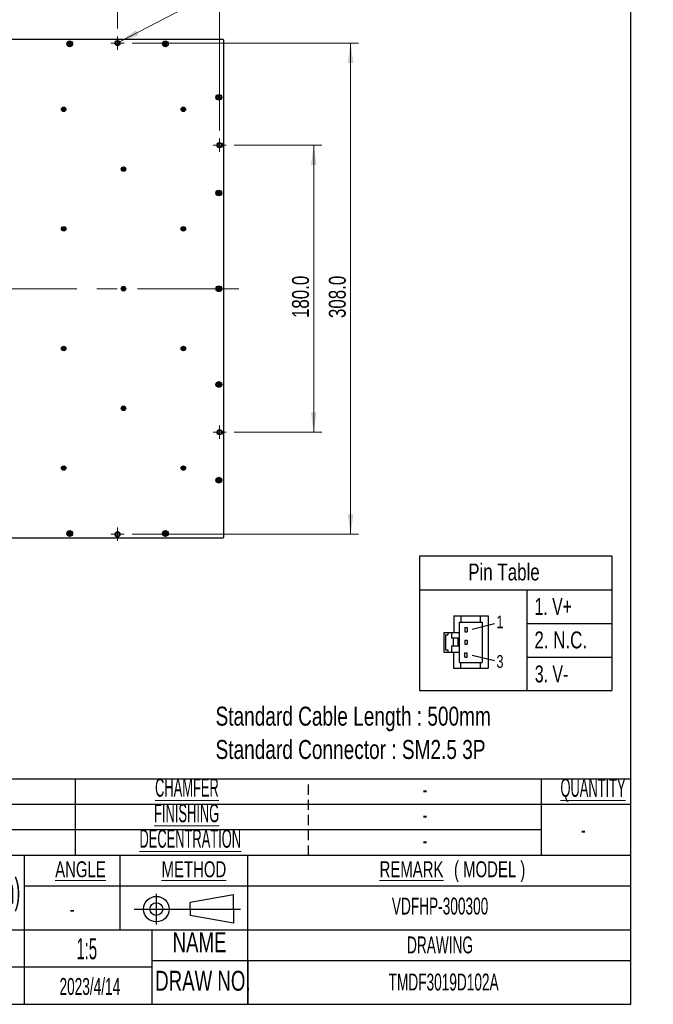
# Model space of a CAD drawing. Header units: millimetres. Extents: x 6 to 294, y 6 to 202.
# Tile 6 of 8: x 215 to 294, y 6 to 130. Entities that reach past the tile are written whole.
import ezdxf

# ---------------------------------------------------------------- set-up
doc = ezdxf.new("R2010")
doc.units = ezdxf.units.MM
doc.linetypes.add('CENTERX2', pattern=[20.32, 12.7, -2.54, 2.54, -2.54])
doc.linetypes.add('HIDDEN', pattern=[1.905, 1.27, -0.635])
doc.styles.add('SLDTEXTSTYLE0', font='TXT', dxfattribs={"width": 0.75})
doc.styles.add('SLDTEXTSTYLE1', font='TXT', dxfattribs={"width": 0.525})
doc.styles.add('SLDTEXTSTYLE2', font='TXT', dxfattribs={"width": 0.7})
doc.styles.add('SLDTEXTSTYLE5', font='TXT', dxfattribs={"width": 0.605})
doc.dimstyles.new('SLDDIMSTYLE0', dxfattribs={"dimtxt": 2.116667, "dimasz": 2.5, "dimexe": 0, "dimexo": 0.0625, "dimgap": 0.529167, "dimtad": 1, "dimdec": 1, "dimlfac": 5, "dimrnd": 1e-09, "dimzin": 4, "dimdsep": 46, "dimtxsty": 'SLDTEXTSTYLE0', "dimsah": 1, "dimcen": 0.09, "dimadec": 0, "dimazin": 1, "dimtfac": 1, "dimtdec": 1, "dimtofl": 0, "dimtmove": 0, "dimatfit": 3, "dimfxl": 1, "dimfrac": 2, "dimtolj": 1, "dimtzin": 12, "dimarcsym": 0})
doc.dimstyles.new('SLDDIMSTYLE4', dxfattribs={"dimtxt": 2.116667, "dimasz": 2.5, "dimexe": 0, "dimexo": 0.0625, "dimgap": 0.529167, "dimtad": 0, "dimtih": 1, "dimtoh": 1, "dimdec": 1, "dimlfac": 5, "dimrnd": 1e-09, "dimzin": 12, "dimdsep": 46, "dimtxsty": 'SLDTEXTSTYLE0', "dimblk1": 'NONE', "dimsah": 1, "dimcen": 0, "dimadec": 0, "dimazin": 3, "dimtfac": 1, "dimtdec": 1, "dimtmove": 0, "dimatfit": 3, "dimldrblk": 'NONE', "dimfxl": 1, "dimfrac": 2, "dimtolj": 1, "dimtzin": 12, "dimarcsym": 0})

# ---------------------------------------------------------------- blocks, each defined once
blk = doc.blocks.new('SW_NOTE_0')
at = {"color": 0, "linetype": 'Continuous', "lineweight": 0, "char_height": 2.3813, "attachment_point": 1, "style": 'SLDTEXTSTYLE0'}
for s, insert in [('Standard Cable Length : 500mm', (0, 3.07)), ('Standard Connector : SM2.5 3P', (0, -1.11))]:
    blk.add_mtext(s, dxfattribs=dict(at, insert=insert))
blk = doc.blocks.new('SW_NOTE_2')
at = {"color": 0, "linetype": 'Continuous', "lineweight": 0, "char_height": 2, "attachment_point": 2, "style": 'SLDTEXTSTYLE2'}
for s, insert in [('\\LREMARK', (4.5, 2.58)), ('( MODEL )', (14.3, 2.58))]:
    blk.add_mtext(s, dxfattribs=dict(at, insert=insert))
blk = doc.blocks.new('_D_6')
at = {"color": 7, "linetype": 'Continuous', "lineweight": 18}
for p, q in [((190.8, 128.84), (190.8, 139.22)), ((226.8, 128.84), (226.8, 139.22)), ((190.8, 138.22), (226.8, 138.22))]:
    blk.add_line(p, q, dxfattribs=at)
for points in [[(190.8, 138.22), (193.3, 137.87), (193.3, 138.57)], [(226.8, 138.22), (224.3, 138.57), (224.3, 137.87)]]:
    blk.add_solid(points, dxfattribs=at)
at = {"color": 7, "linetype": 'Continuous', "lineweight": 18, "insert": (205.05, 140.95), "char_height": 2.117, "attachment_point": 1, "style": 'SLDTEXTSTYLE0'}
blk.add_mtext('180.0', dxfattribs=at)
blk = doc.blocks.new('_D_7')
at = {"color": 7, "linetype": 'Continuous', "lineweight": 18}
for p, q in [((241.43, 114.21), (252.4, 114.21)), ((251.4, 114.21), (251.4, 78.21)), ((241.43, 78.21), (252.4, 78.21))]:
    blk.add_line(p, q, dxfattribs=at)
for points in [[(251.4, 114.21), (251.05, 111.71), (251.75, 111.71)], [(251.4, 78.21), (251.75, 80.71), (251.05, 80.71)]]:
    blk.add_solid(points, dxfattribs=at)
at = {"color": 7, "linetype": 'Continuous', "lineweight": 18, "insert": (248.68, 92.52), "char_height": 2.117, "attachment_point": 1, "rotation": 90, "style": 'SLDTEXTSTYLE0'}
blk.add_mtext('180.0', dxfattribs=at)
blk = doc.blocks.new('_D_8')
at = {"color": 7, "linetype": 'Continuous', "lineweight": 18}
for p, q in [((178, 116.04), (178, 142.73)), ((239.6, 116.04), (239.6, 142.73)), ((178, 141.73), (239.6, 141.73))]:
    blk.add_line(p, q, dxfattribs=at)
for points in [[(178, 141.73), (180.5, 141.38), (180.5, 142.08)], [(239.6, 141.73), (237.1, 142.08), (237.1, 141.38)]]:
    blk.add_solid(points, dxfattribs=at)
at = {"color": 7, "linetype": 'Continuous', "lineweight": 18, "insert": (205.05, 144.45), "char_height": 2.117, "attachment_point": 1, "style": 'SLDTEXTSTYLE0'}
blk.add_mtext('308.0', dxfattribs=at)
blk = doc.blocks.new('_D_9')
at = {"color": 7, "linetype": 'Continuous', "lineweight": 18}
for p, q in [((228.63, 127.01), (257.02, 127.01)), ((256.02, 127.01), (256.02, 65.41)), ((228.63, 65.41), (257.02, 65.41))]:
    blk.add_line(p, q, dxfattribs=at)
for points in [[(256.02, 127.01), (255.67, 124.51), (256.37, 124.51)], [(256.02, 65.41), (256.37, 67.91), (255.67, 67.91)]]:
    blk.add_solid(points, dxfattribs=at)
at = {"color": 7, "linetype": 'Continuous', "lineweight": 18, "insert": (253.29, 92.52), "char_height": 2.117, "attachment_point": 1, "rotation": 90, "style": 'SLDTEXTSTYLE0'}
blk.add_mtext('308.0', dxfattribs=at)
blk = doc.blocks.new('SW_SYMBOL_HOLE_DEPTH')
at = {"color": 0, "linetype": 'Continuous', "lineweight": 18}
for p, q in [((0, 875), (800, 875)), ((100, 555), (400, 75)), ((400, 875), (400, 75)), ((700, 555), (400, 75))]:
    blk.add_line(p, q, dxfattribs=at)
blk = doc.blocks.new('_D_10')
at = {"color": 7, "linetype": 'Continuous', "lineweight": 18}
for p, q in [((227.06, 127.15), (244.35, 136.2)), ((244.35, 136.2), (266.44, 136.2)), ((226.53, 126.87), (227.06, 127.15))]:
    blk.add_line(p, q, dxfattribs=at)
blk.add_solid([(227.06, 127.15), (229.44, 128), (229.11, 128.62)], dxfattribs=at)
at = {"color": 7, "linetype": 'Continuous', "lineweight": 18, "xscale": 0.0027037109, "yscale": 0.0027037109, "zscale": 0.0027037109}
blk.add_blockref('SW_SYMBOL_HOLE_DEPTH', (259.51, 136.49), dxfattribs=at)
at = {"color": 7, "linetype": 'Continuous', "lineweight": 18, "char_height": 2.117, "attachment_point": 1, "style": 'SLDTEXTSTYLE0'}
for s, insert in [('8x', (245.6, 138.93)), ('M3x0.5', (249.3, 138.93)), ('4.0', (262.53, 138.93))]:
    blk.add_mtext(s, dxfattribs=dict(at, insert=insert))
blk = doc.blocks.new('_NONE')
blk = doc.blocks.new('SW_CENTERMARKSYMBOL_1')
at = {"color": 0, "linetype": 'Continuous', "lineweight": 0}
for p, q in [((-0.5, 0), (-0.83, 0)), ((0, 0), (-0.5, 0)), ((0, 0.5), (0, 0.83)), ((0, 0), (0, 0.5)), ((0, 0), (0, -0.5)), ((0, 0), (0.5, 0)), ((0.5, 0), (0.83, 0)), ((0, -0.5), (0, -0.83))]:
    blk.add_line(p, q, dxfattribs=at)
blk = doc.blocks.new('SW_CENTERMARKSYMBOL_2')
at = {"color": 0, "linetype": 'Continuous', "lineweight": 0}
for p, q in [((-0.5, 0), (-0.83, 0)), ((0, 0), (-0.5, 0)), ((0, 0.5), (0, 0.83)), ((0, 0), (0, 0.5)), ((0, 0), (0, -0.5)), ((0, 0), (0.5, 0)), ((0.5, 0), (0.83, 0)), ((0, -0.5), (0, -0.83))]:
    blk.add_line(p, q, dxfattribs=at)
blk = doc.blocks.new('SW_CENTERMARKSYMBOL_3')
at = {"color": 0, "linetype": 'Continuous', "lineweight": 0}
for p, q in [((-0.5, 0), (-0.83, 0)), ((0, 0), (-0.5, 0)), ((0, 0.5), (0, 0.83)), ((0, 0), (0, 0.5)), ((0, 0), (0, -0.5)), ((0, 0), (0.5, 0)), ((0.5, 0), (0.83, 0)), ((0, -0.5), (0, -0.83))]:
    blk.add_line(p, q, dxfattribs=at)
blk = doc.blocks.new('SW_CENTERMARKSYMBOL_4')
at = {"color": 0, "linetype": 'Continuous', "lineweight": 0}
for p, q in [((-0.5, 0), (-0.83, 0)), ((0, 0), (-0.5, 0)), ((0, 0.5), (0, 0.83)), ((0, 0), (0, 0.5)), ((0, 0), (0, -0.5)), ((0, 0), (0.5, 0)), ((0.5, 0), (0.83, 0)), ((0, -0.5), (0, -0.83))]:
    blk.add_line(p, q, dxfattribs=at)

msp = doc.modelspace()

# ---------------------------------------------------------------- linework, layer by layer
at = {"color": 7, "linetype": 'Continuous', "lineweight": 25}
for p, q in [((291.144, 6.453), (291.144, 199.039)), ((177.596, 127.506), (239.996, 127.506)), ((240.096, 127.406), (239.996, 127.506)), ((240.096, 127.406), (240.096, 65.006)), ((220.659, 127.064), (220.595, 126.963)), ((220.656, 126.976), (220.595, 126.963)), ((220.595, 126.963), (220.713, 126.888)), ((220.713, 126.888), (220.638, 126.769)), ((220.7, 126.783), (220.638, 126.769)), ((220.638, 126.769), (220.74, 126.705)), ((220.673, 127.003), (220.656, 126.976)), ((220.656, 126.976), (220.775, 126.902)), ((220.777, 126.989), (220.659, 127.064)), ((220.673, 127.003), (220.659, 127.064)), ((220.791, 126.928), (220.673, 127.003)), ((220.775, 126.902), (220.7, 126.783)), ((220.7, 126.783), (220.726, 126.767)), ((220.775, 126.902), (220.713, 126.888)), ((220.726, 126.767), (220.801, 126.885)), ((220.726, 126.767), (220.74, 126.705)), ((220.74, 126.705), (220.815, 126.824)), ((220.852, 127.107), (220.777, 126.989)), ((220.791, 126.928), (220.777, 126.989)), ((220.866, 127.046), (220.791, 126.928)), ((220.801, 126.885), (220.815, 126.824)), ((220.801, 126.885), (220.919, 126.81)), ((220.815, 126.824), (220.933, 126.749)), ((220.817, 126.911), (220.892, 127.029)), ((220.817, 126.911), (220.879, 126.925)), ((220.936, 126.836), (220.817, 126.911)), ((220.953, 127.043), (220.852, 127.107)), ((220.866, 127.046), (220.852, 127.107)), ((220.892, 127.029), (220.866, 127.046)), ((220.879, 126.925), (220.953, 127.043)), ((220.997, 126.85), (220.879, 126.925)), ((220.892, 127.029), (220.953, 127.043)), ((220.919, 126.81), (220.936, 126.836)), ((220.919, 126.81), (220.933, 126.749)), ((220.933, 126.749), (220.997, 126.85)), ((220.936, 126.836), (220.997, 126.85)), ((232.659, 127.064), (232.595, 126.963)), ((232.656, 126.976), (232.595, 126.963)), ((232.595, 126.963), (232.713, 126.888)), ((232.713, 126.888), (232.638, 126.769)), ((232.7, 126.783), (232.638, 126.769)), ((232.638, 126.769), (232.74, 126.705)), ((232.673, 127.003), (232.656, 126.976)), ((232.656, 126.976), (232.775, 126.902)), ((232.777, 126.989), (232.659, 127.064)), ((232.673, 127.003), (232.659, 127.064)), ((232.791, 126.928), (232.673, 127.003)), ((232.775, 126.902), (232.7, 126.783)), ((232.7, 126.783), (232.726, 126.767)), ((232.775, 126.902), (232.713, 126.888)), ((232.726, 126.767), (232.801, 126.885)), ((232.726, 126.767), (232.74, 126.705)), ((232.74, 126.705), (232.815, 126.824)), ((232.852, 127.107), (232.777, 126.989)), ((232.791, 126.928), (232.777, 126.989)), ((232.866, 127.046), (232.791, 126.928)), ((232.801, 126.885), (232.815, 126.824)), ((232.801, 126.885), (232.919, 126.81)), ((232.815, 126.824), (232.933, 126.749)), ((232.817, 126.911), (232.892, 127.029)), ((232.817, 126.911), (232.879, 126.925)), ((232.936, 126.836), (232.817, 126.911)), ((232.953, 127.043), (232.852, 127.107)), ((232.866, 127.046), (232.852, 127.107)), ((232.892, 127.029), (232.866, 127.046)), ((232.879, 126.925), (232.953, 127.043)), ((232.997, 126.85), (232.879, 126.925)), ((232.892, 127.029), (232.953, 127.043)), ((232.919, 126.81), (232.936, 126.836)), ((232.919, 126.81), (232.933, 126.749)), ((232.933, 126.749), (232.997, 126.85)), ((232.936, 126.836), (232.997, 126.85)), ((239.359, 120.364), (239.295, 120.263)), ((239.356, 120.276), (239.295, 120.263)), ((239.295, 120.263), (239.413, 120.188)), ((239.413, 120.188), (239.338, 120.069)), ((239.4, 120.083), (239.338, 120.069)), ((239.338, 120.069), (239.44, 120.005)), ((239.373, 120.303), (239.356, 120.276)), ((239.356, 120.276), (239.475, 120.202)), ((239.477, 120.289), (239.359, 120.364)), ((239.373, 120.303), (239.359, 120.364)), ((239.491, 120.228), (239.373, 120.303)), ((239.475, 120.202), (239.4, 120.083)), ((239.4, 120.083), (239.426, 120.067)), ((239.475, 120.202), (239.413, 120.188)), ((239.426, 120.067), (239.501, 120.185)), ((239.426, 120.067), (239.44, 120.005)), ((239.44, 120.005), (239.515, 120.124)), ((239.552, 120.407), (239.477, 120.289)), ((239.491, 120.228), (239.477, 120.289)), ((239.566, 120.346), (239.491, 120.228)), ((239.501, 120.185), (239.515, 120.124)), ((239.501, 120.185), (239.619, 120.11)), ((239.515, 120.124), (239.633, 120.049)), ((239.517, 120.211), (239.592, 120.329)), ((239.517, 120.211), (239.579, 120.225)), ((239.636, 120.136), (239.517, 120.211)), ((239.653, 120.343), (239.552, 120.407)), ((239.566, 120.346), (239.552, 120.407)), ((239.592, 120.329), (239.566, 120.346)), ((239.579, 120.225), (239.653, 120.343)), ((239.697, 120.15), (239.579, 120.225)), ((239.592, 120.329), (239.653, 120.343)), ((239.619, 120.11), (239.636, 120.136)), ((239.619, 120.11), (239.633, 120.049)), ((239.633, 120.049), (239.697, 120.15)), ((239.636, 120.136), (239.697, 120.15)), ((219.984, 118.719), (219.887, 118.657)), ((219.887, 118.657), (219.937, 118.581)), ((219.949, 118.644), (219.887, 118.657)), ((219.996, 118.865), (219.921, 118.816)), ((219.921, 118.816), (219.984, 118.719)), ((219.982, 118.803), (219.921, 118.816)), ((219.937, 118.581), (220.033, 118.644)), ((219.949, 118.643), (219.937, 118.581)), ((220.045, 118.707), (219.949, 118.644)), ((219.949, 118.643), (220.046, 118.706)), ((219.949, 118.644), (219.949, 118.643)), ((219.982, 118.803), (220.045, 118.707)), ((219.983, 118.803), (219.982, 118.803)), ((219.983, 118.803), (219.996, 118.865)), ((220.046, 118.707), (219.983, 118.803)), ((220.045, 118.707), (219.984, 118.719)), ((220.059, 118.769), (219.996, 118.865)), ((220.046, 118.706), (220.033, 118.644)), ((220.033, 118.644), (220.096, 118.548)), ((220.142, 118.77), (220.046, 118.707)), ((220.046, 118.707), (220.059, 118.769)), ((220.046, 118.706), (220.109, 118.609)), ((220.047, 118.706), (220.143, 118.769)), ((220.047, 118.706), (220.108, 118.693)), ((220.109, 118.61), (220.047, 118.706)), ((220.155, 118.832), (220.059, 118.769)), ((220.109, 118.609), (220.096, 118.548)), ((220.096, 118.548), (220.171, 118.597)), ((220.108, 118.693), (220.204, 118.756)), ((220.171, 118.597), (220.108, 118.693)), ((220.109, 118.61), (220.171, 118.597)), ((220.109, 118.609), (220.109, 118.61)), ((220.142, 118.77), (220.155, 118.832)), ((220.143, 118.769), (220.142, 118.77)), ((220.143, 118.769), (220.204, 118.756)), ((220.204, 118.756), (220.155, 118.832)), ((234.984, 118.719), (234.887, 118.657)), ((234.887, 118.657), (234.937, 118.581)), ((234.949, 118.644), (234.887, 118.657)), ((234.996, 118.865), (234.921, 118.816)), ((234.921, 118.816), (234.984, 118.719)), ((234.982, 118.803), (234.921, 118.816)), ((234.937, 118.581), (235.033, 118.644)), ((234.949, 118.643), (234.937, 118.581)), ((235.045, 118.707), (234.949, 118.644)), ((234.949, 118.643), (235.046, 118.706)), ((234.949, 118.644), (234.949, 118.643)), ((234.982, 118.803), (235.045, 118.707)), ((234.983, 118.803), (234.982, 118.803)), ((234.983, 118.803), (234.996, 118.865)), ((235.046, 118.707), (234.983, 118.803)), ((235.045, 118.707), (234.984, 118.719)), ((235.059, 118.769), (234.996, 118.865)), ((235.046, 118.706), (235.033, 118.644)), ((235.033, 118.644), (235.096, 118.548)), ((235.142, 118.77), (235.046, 118.707)), ((235.046, 118.707), (235.059, 118.769)), ((235.046, 118.706), (235.109, 118.609)), ((235.047, 118.706), (235.143, 118.769)), ((235.047, 118.706), (235.108, 118.693)), ((235.109, 118.61), (235.047, 118.706)), ((235.155, 118.832), (235.059, 118.769)), ((235.109, 118.609), (235.096, 118.548)), ((235.096, 118.548), (235.171, 118.597)), ((235.108, 118.693), (235.204, 118.756)), ((235.171, 118.597), (235.108, 118.693)), ((235.109, 118.61), (235.171, 118.597)), ((235.109, 118.609), (235.109, 118.61)), ((235.142, 118.77), (235.155, 118.832)), ((235.143, 118.769), (235.142, 118.77)), ((235.143, 118.769), (235.204, 118.756)), ((235.204, 118.756), (235.155, 118.832)), ((227.484, 111.219), (227.387, 111.157)), ((227.387, 111.157), (227.437, 111.081)), ((227.449, 111.144), (227.387, 111.157)), ((227.496, 111.365), (227.421, 111.316)), ((227.421, 111.316), (227.484, 111.219)), ((227.482, 111.303), (227.421, 111.316)), ((227.437, 111.081), (227.533, 111.144)), ((227.449, 111.143), (227.437, 111.081)), ((227.545, 111.207), (227.449, 111.144)), ((227.449, 111.143), (227.546, 111.206)), ((227.449, 111.144), (227.449, 111.143)), ((227.482, 111.303), (227.545, 111.207)), ((227.483, 111.303), (227.482, 111.303)), ((227.483, 111.303), (227.496, 111.365)), ((227.546, 111.207), (227.483, 111.303)), ((227.545, 111.207), (227.484, 111.219)), ((227.559, 111.269), (227.496, 111.365)), ((227.546, 111.206), (227.533, 111.144)), ((227.533, 111.144), (227.596, 111.048)), ((227.642, 111.27), (227.546, 111.207)), ((227.546, 111.207), (227.559, 111.269)), ((227.546, 111.206), (227.609, 111.109)), ((227.547, 111.206), (227.643, 111.269)), ((227.547, 111.206), (227.608, 111.193)), ((227.609, 111.11), (227.547, 111.206)), ((227.655, 111.332), (227.559, 111.269)), ((227.608, 111.193), (227.704, 111.256)), ((227.671, 111.097), (227.608, 111.193)), ((227.642, 111.27), (227.655, 111.332)), ((227.643, 111.269), (227.642, 111.27)), ((227.643, 111.269), (227.704, 111.256)), ((227.704, 111.256), (227.655, 111.332)), ((227.609, 111.109), (227.596, 111.048)), ((227.596, 111.048), (227.671, 111.097)), ((227.609, 111.11), (227.671, 111.097)), ((227.609, 111.109), (227.609, 111.11)), ((239.359, 108.364), (239.295, 108.263)), ((239.356, 108.276), (239.295, 108.263)), ((239.295, 108.263), (239.413, 108.188)), ((239.413, 108.188), (239.338, 108.069)), ((239.4, 108.083), (239.338, 108.069)), ((239.338, 108.069), (239.44, 108.005)), ((239.373, 108.303), (239.356, 108.276)), ((239.356, 108.276), (239.475, 108.202)), ((239.477, 108.289), (239.359, 108.364)), ((239.373, 108.303), (239.359, 108.364)), ((239.491, 108.228), (239.373, 108.303)), ((239.475, 108.202), (239.4, 108.083)), ((239.4, 108.083), (239.426, 108.067)), ((239.475, 108.202), (239.413, 108.188)), ((239.426, 108.067), (239.501, 108.185)), ((239.426, 108.067), (239.44, 108.005)), ((239.44, 108.005), (239.515, 108.124)), ((239.552, 108.407), (239.477, 108.289)), ((239.491, 108.228), (239.477, 108.289)), ((239.566, 108.346), (239.491, 108.228)), ((239.501, 108.185), (239.515, 108.124)), ((239.501, 108.185), (239.619, 108.11)), ((239.515, 108.124), (239.633, 108.049)), ((239.517, 108.211), (239.592, 108.329)), ((239.517, 108.211), (239.579, 108.225)), ((239.636, 108.136), (239.517, 108.211)), ((239.653, 108.343), (239.552, 108.407)), ((239.566, 108.346), (239.552, 108.407)), ((239.592, 108.329), (239.566, 108.346)), ((239.579, 108.225), (239.653, 108.343)), ((239.697, 108.15), (239.579, 108.225)), ((239.592, 108.329), (239.653, 108.343)), ((239.619, 108.11), (239.636, 108.136)), ((239.619, 108.11), (239.633, 108.049)), ((239.633, 108.049), (239.697, 108.15)), ((239.636, 108.136), (239.697, 108.15)), ((219.996, 103.865), (219.921, 103.816)), ((219.921, 103.816), (219.984, 103.719)), ((219.982, 103.803), (219.921, 103.816)), ((219.982, 103.803), (220.045, 103.707)), ((219.983, 103.803), (219.982, 103.803)), ((219.983, 103.803), (219.996, 103.865)), ((220.046, 103.707), (219.983, 103.803)), ((220.059, 103.769), (219.996, 103.865)), ((220.142, 103.77), (220.046, 103.707)), ((220.046, 103.707), (220.059, 103.769)), ((220.047, 103.706), (220.143, 103.769)), ((220.155, 103.832), (220.059, 103.769)), ((220.108, 103.693), (220.204, 103.756)), ((220.142, 103.77), (220.155, 103.832)), ((220.143, 103.769), (220.142, 103.77)), ((220.143, 103.769), (220.204, 103.756)), ((220.204, 103.756), (220.155, 103.832)), ((234.996, 103.865), (234.921, 103.816)), ((234.921, 103.816), (234.984, 103.719)), ((234.982, 103.803), (234.921, 103.816)), ((234.982, 103.803), (235.045, 103.707)), ((234.983, 103.803), (234.982, 103.803)), ((234.983, 103.803), (234.996, 103.865)), ((235.046, 103.707), (234.983, 103.803)), ((235.059, 103.769), (234.996, 103.865)), ((235.142, 103.77), (235.046, 103.707)), ((235.046, 103.707), (235.059, 103.769)), ((235.047, 103.706), (235.143, 103.769)), ((235.155, 103.832), (235.059, 103.769)), ((235.108, 103.693), (235.204, 103.756)), ((235.142, 103.77), (235.155, 103.832)), ((235.143, 103.769), (235.142, 103.77)), ((235.143, 103.769), (235.204, 103.756)), ((235.204, 103.756), (235.155, 103.832)), ((219.984, 103.719), (219.887, 103.657)), ((219.887, 103.657), (219.937, 103.581)), ((219.949, 103.644), (219.887, 103.657)), ((219.937, 103.581), (220.033, 103.644)), ((219.949, 103.643), (219.937, 103.581)), ((220.045, 103.707), (219.949, 103.644)), ((219.949, 103.643), (220.046, 103.706)), ((219.949, 103.644), (219.949, 103.643)), ((220.045, 103.707), (219.984, 103.719)), ((220.046, 103.706), (220.033, 103.644)), ((220.033, 103.644), (220.096, 103.548)), ((220.046, 103.706), (220.109, 103.609)), ((220.047, 103.706), (220.108, 103.693)), ((220.109, 103.61), (220.047, 103.706)), ((220.109, 103.609), (220.096, 103.548)), ((220.096, 103.548), (220.171, 103.597)), ((220.171, 103.597), (220.108, 103.693)), ((220.109, 103.61), (220.171, 103.597)), ((220.109, 103.609), (220.109, 103.61)), ((234.984, 103.719), (234.887, 103.657)), ((234.887, 103.657), (234.937, 103.581)), ((234.949, 103.644), (234.887, 103.657)), ((234.937, 103.581), (235.033, 103.644)), ((234.949, 103.643), (234.937, 103.581)), ((235.045, 103.707), (234.949, 103.644)), ((234.949, 103.643), (235.046, 103.706)), ((234.949, 103.644), (234.949, 103.643)), ((235.045, 103.707), (234.984, 103.719)), ((235.046, 103.706), (235.033, 103.644)), ((235.033, 103.644), (235.096, 103.548)), ((235.046, 103.706), (235.109, 103.609)), ((235.047, 103.706), (235.108, 103.693)), ((235.109, 103.61), (235.047, 103.706)), ((235.109, 103.609), (235.096, 103.548)), ((235.096, 103.548), (235.171, 103.597)), ((235.171, 103.597), (235.108, 103.693)), ((235.109, 103.61), (235.171, 103.597)), ((235.109, 103.609), (235.109, 103.61)), ((227.496, 96.365), (227.421, 96.316)), ((227.483, 96.303), (227.496, 96.365)), ((227.559, 96.269), (227.496, 96.365)), ((227.655, 96.332), (227.559, 96.269)), ((227.642, 96.27), (227.655, 96.332)), ((227.704, 96.256), (227.655, 96.332)), ((239.359, 96.364), (239.295, 96.263)), ((239.477, 96.289), (239.359, 96.364)), ((239.373, 96.303), (239.359, 96.364)), ((239.552, 96.407), (239.477, 96.289)), ((239.566, 96.346), (239.491, 96.228)), ((239.517, 96.211), (239.592, 96.329)), ((239.653, 96.343), (239.552, 96.407)), ((239.566, 96.346), (239.552, 96.407)), ((239.592, 96.329), (239.566, 96.346)), ((239.579, 96.225), (239.653, 96.343)), ((239.592, 96.329), (239.653, 96.343)), ((227.484, 96.219), (227.387, 96.157)), ((227.387, 96.157), (227.437, 96.081)), ((227.449, 96.144), (227.387, 96.157)), ((227.421, 96.316), (227.484, 96.219)), ((227.482, 96.303), (227.421, 96.316)), ((227.437, 96.081), (227.533, 96.144)), ((227.449, 96.143), (227.437, 96.081)), ((227.545, 96.207), (227.449, 96.144)), ((227.449, 96.143), (227.546, 96.206)), ((227.449, 96.144), (227.449, 96.143)), ((227.482, 96.303), (227.545, 96.207)), ((227.483, 96.303), (227.482, 96.303)), ((227.546, 96.207), (227.483, 96.303)), ((227.545, 96.207), (227.484, 96.219)), ((227.546, 96.206), (227.533, 96.144)), ((227.533, 96.144), (227.596, 96.048)), ((227.642, 96.27), (227.546, 96.207)), ((227.546, 96.207), (227.559, 96.269)), ((227.546, 96.206), (227.609, 96.109)), ((227.547, 96.206), (227.643, 96.269)), ((227.547, 96.206), (227.608, 96.193)), ((227.609, 96.11), (227.547, 96.206)), ((227.609, 96.109), (227.596, 96.048)), ((227.596, 96.048), (227.671, 96.097)), ((227.608, 96.193), (227.704, 96.256)), ((227.671, 96.097), (227.608, 96.193)), ((227.609, 96.11), (227.671, 96.097)), ((227.609, 96.109), (227.609, 96.11)), ((227.643, 96.269), (227.642, 96.27)), ((227.643, 96.269), (227.704, 96.256)), ((239.356, 96.276), (239.295, 96.263)), ((239.295, 96.263), (239.413, 96.188)), ((239.413, 96.188), (239.338, 96.069)), ((239.4, 96.083), (239.338, 96.069)), ((239.338, 96.069), (239.44, 96.005)), ((239.373, 96.303), (239.356, 96.276)), ((239.356, 96.276), (239.475, 96.202)), ((239.491, 96.228), (239.373, 96.303)), ((239.475, 96.202), (239.4, 96.083)), ((239.4, 96.083), (239.426, 96.067)), ((239.475, 96.202), (239.413, 96.188)), ((239.426, 96.067), (239.501, 96.185)), ((239.426, 96.067), (239.44, 96.005)), ((239.44, 96.005), (239.515, 96.124)), ((239.491, 96.228), (239.477, 96.289)), ((239.501, 96.185), (239.515, 96.124)), ((239.501, 96.185), (239.619, 96.11)), ((239.515, 96.124), (239.633, 96.049)), ((239.517, 96.211), (239.579, 96.225)), ((239.636, 96.136), (239.517, 96.211)), ((239.697, 96.15), (239.579, 96.225)), ((239.619, 96.11), (239.636, 96.136)), ((239.619, 96.11), (239.633, 96.049)), ((239.633, 96.049), (239.697, 96.15)), ((239.636, 96.136), (239.697, 96.15)), ((219.984, 88.719), (219.887, 88.657)), ((219.887, 88.657), (219.937, 88.581)), ((219.949, 88.644), (219.887, 88.657)), ((219.996, 88.865), (219.921, 88.816)), ((219.921, 88.816), (219.984, 88.719)), ((219.982, 88.803), (219.921, 88.816)), ((219.937, 88.581), (220.033, 88.644)), ((219.949, 88.643), (219.937, 88.581)), ((220.045, 88.707), (219.949, 88.644)), ((219.949, 88.643), (220.046, 88.706)), ((219.949, 88.644), (219.949, 88.643)), ((219.982, 88.803), (220.045, 88.707)), ((219.983, 88.803), (219.982, 88.803)), ((219.983, 88.803), (219.996, 88.865)), ((220.046, 88.707), (219.983, 88.803)), ((220.045, 88.707), (219.984, 88.719)), ((220.059, 88.769), (219.996, 88.865)), ((220.046, 88.706), (220.033, 88.644)), ((220.033, 88.644), (220.096, 88.548)), ((220.142, 88.77), (220.046, 88.707)), ((220.046, 88.707), (220.059, 88.769)), ((220.046, 88.706), (220.109, 88.609)), ((220.047, 88.706), (220.143, 88.769)), ((220.047, 88.706), (220.108, 88.693)), ((220.109, 88.61), (220.047, 88.706)), ((220.155, 88.832), (220.059, 88.769)), ((220.109, 88.609), (220.096, 88.548)), ((220.096, 88.548), (220.171, 88.597)), ((220.108, 88.693), (220.204, 88.756)), ((220.171, 88.597), (220.108, 88.693)), ((220.109, 88.61), (220.171, 88.597)), ((220.109, 88.609), (220.109, 88.61)), ((220.142, 88.77), (220.155, 88.832)), ((220.143, 88.769), (220.142, 88.77)), ((220.143, 88.769), (220.204, 88.756)), ((220.204, 88.756), (220.155, 88.832)), ((234.984, 88.719), (234.887, 88.657)), ((234.887, 88.657), (234.937, 88.581)), ((234.949, 88.644), (234.887, 88.657)), ((234.996, 88.865), (234.921, 88.816)), ((234.921, 88.816), (234.984, 88.719)), ((234.982, 88.803), (234.921, 88.816)), ((234.937, 88.581), (235.033, 88.644)), ((234.949, 88.643), (234.937, 88.581)), ((235.045, 88.707), (234.949, 88.644)), ((234.949, 88.643), (235.046, 88.706)), ((234.949, 88.644), (234.949, 88.643)), ((234.982, 88.803), (235.045, 88.707)), ((234.983, 88.803), (234.982, 88.803)), ((234.983, 88.803), (234.996, 88.865)), ((235.046, 88.707), (234.983, 88.803)), ((235.045, 88.707), (234.984, 88.719)), ((235.059, 88.769), (234.996, 88.865)), ((235.046, 88.706), (235.033, 88.644)), ((235.033, 88.644), (235.096, 88.548)), ((235.142, 88.77), (235.046, 88.707)), ((235.046, 88.707), (235.059, 88.769)), ((235.046, 88.706), (235.109, 88.609)), ((235.047, 88.706), (235.143, 88.769)), ((235.047, 88.706), (235.108, 88.693)), ((235.109, 88.61), (235.047, 88.706)), ((235.155, 88.832), (235.059, 88.769)), ((235.109, 88.609), (235.096, 88.548)), ((235.096, 88.548), (235.171, 88.597)), ((235.108, 88.693), (235.204, 88.756)), ((235.171, 88.597), (235.108, 88.693)), ((235.109, 88.61), (235.171, 88.597)), ((235.109, 88.609), (235.109, 88.61)), ((235.142, 88.77), (235.155, 88.832)), ((235.143, 88.769), (235.142, 88.77)), ((235.143, 88.769), (235.204, 88.756)), ((235.204, 88.756), (235.155, 88.832)), ((239.359, 84.364), (239.295, 84.263)), ((239.356, 84.276), (239.295, 84.263)), ((239.295, 84.263), (239.413, 84.188)), ((239.413, 84.188), (239.338, 84.069)), ((239.4, 84.083), (239.338, 84.069)), ((239.338, 84.069), (239.44, 84.005)), ((239.373, 84.303), (239.356, 84.276)), ((239.356, 84.276), (239.475, 84.202)), ((239.477, 84.289), (239.359, 84.364)), ((239.373, 84.303), (239.359, 84.364)), ((239.491, 84.228), (239.373, 84.303)), ((239.475, 84.202), (239.4, 84.083)), ((239.4, 84.083), (239.426, 84.067)), ((239.475, 84.202), (239.413, 84.188)), ((239.426, 84.067), (239.501, 84.185)), ((239.426, 84.067), (239.44, 84.005)), ((239.44, 84.005), (239.515, 84.124)), ((239.552, 84.407), (239.477, 84.289)), ((239.491, 84.228), (239.477, 84.289)), ((239.566, 84.346), (239.491, 84.228)), ((239.501, 84.185), (239.515, 84.124)), ((239.501, 84.185), (239.619, 84.11)), ((239.515, 84.124), (239.633, 84.049)), ((239.517, 84.211), (239.592, 84.329)), ((239.517, 84.211), (239.579, 84.225)), ((239.636, 84.136), (239.517, 84.211)), ((239.653, 84.343), (239.552, 84.407)), ((239.566, 84.346), (239.552, 84.407)), ((239.592, 84.329), (239.566, 84.346)), ((239.579, 84.225), (239.653, 84.343)), ((239.697, 84.15), (239.579, 84.225)), ((239.592, 84.329), (239.653, 84.343)), ((239.619, 84.11), (239.636, 84.136)), ((239.619, 84.11), (239.633, 84.049)), ((239.633, 84.049), (239.697, 84.15)), ((239.636, 84.136), (239.697, 84.15)), ((227.484, 81.219), (227.387, 81.157)), ((227.387, 81.157), (227.437, 81.081)), ((227.449, 81.144), (227.387, 81.157)), ((227.496, 81.365), (227.421, 81.316)), ((227.421, 81.316), (227.484, 81.219)), ((227.482, 81.303), (227.421, 81.316)), ((227.437, 81.081), (227.533, 81.144)), ((227.449, 81.143), (227.437, 81.081)), ((227.545, 81.207), (227.449, 81.144)), ((227.449, 81.143), (227.546, 81.206)), ((227.449, 81.144), (227.449, 81.143)), ((227.482, 81.303), (227.545, 81.207)), ((227.483, 81.303), (227.482, 81.303)), ((227.483, 81.303), (227.496, 81.365)), ((227.546, 81.207), (227.483, 81.303)), ((227.545, 81.207), (227.484, 81.219)), ((227.559, 81.269), (227.496, 81.365)), ((227.546, 81.206), (227.533, 81.144)), ((227.533, 81.144), (227.596, 81.048)), ((227.642, 81.27), (227.546, 81.207)), ((227.546, 81.207), (227.559, 81.269)), ((227.546, 81.206), (227.609, 81.109)), ((227.547, 81.206), (227.643, 81.269)), ((227.547, 81.206), (227.608, 81.193)), ((227.609, 81.11), (227.547, 81.206)), ((227.655, 81.332), (227.559, 81.269)), ((227.609, 81.109), (227.596, 81.048)), ((227.596, 81.048), (227.671, 81.097)), ((227.608, 81.193), (227.704, 81.256)), ((227.671, 81.097), (227.608, 81.193)), ((227.609, 81.11), (227.671, 81.097)), ((227.609, 81.109), (227.609, 81.11)), ((227.642, 81.27), (227.655, 81.332)), ((227.643, 81.269), (227.642, 81.27)), ((227.643, 81.269), (227.704, 81.256)), ((227.704, 81.256), (227.655, 81.332)), ((219.984, 73.719), (219.887, 73.657)), ((219.887, 73.657), (219.937, 73.581)), ((219.949, 73.644), (219.887, 73.657)), ((219.996, 73.865), (219.921, 73.816)), ((219.921, 73.816), (219.984, 73.719)), ((219.982, 73.803), (219.921, 73.816)), ((219.937, 73.581), (220.033, 73.644)), ((219.949, 73.643), (219.937, 73.581)), ((220.045, 73.707), (219.949, 73.644)), ((219.949, 73.643), (220.046, 73.706)), ((219.949, 73.644), (219.949, 73.643)), ((219.982, 73.803), (220.045, 73.707)), ((219.983, 73.803), (219.982, 73.803)), ((219.983, 73.803), (219.996, 73.865)), ((220.046, 73.707), (219.983, 73.803)), ((220.045, 73.707), (219.984, 73.719)), ((220.059, 73.769), (219.996, 73.865)), ((220.046, 73.706), (220.033, 73.644)), ((220.033, 73.644), (220.096, 73.548)), ((220.142, 73.77), (220.046, 73.707)), ((220.046, 73.707), (220.059, 73.769)), ((220.046, 73.706), (220.109, 73.609)), ((220.047, 73.706), (220.143, 73.769)), ((220.047, 73.706), (220.108, 73.693)), ((220.109, 73.61), (220.047, 73.706)), ((220.155, 73.832), (220.059, 73.769)), ((220.109, 73.609), (220.096, 73.548)), ((220.096, 73.548), (220.171, 73.597)), ((220.108, 73.693), (220.204, 73.756)), ((220.171, 73.597), (220.108, 73.693)), ((220.109, 73.61), (220.171, 73.597)), ((220.109, 73.609), (220.109, 73.61)), ((220.142, 73.77), (220.155, 73.832)), ((220.143, 73.769), (220.142, 73.77)), ((220.143, 73.769), (220.204, 73.756)), ((220.204, 73.756), (220.155, 73.832)), ((234.984, 73.719), (234.887, 73.657)), ((234.887, 73.657), (234.937, 73.581)), ((234.949, 73.644), (234.887, 73.657)), ((234.996, 73.865), (234.921, 73.816)), ((234.921, 73.816), (234.984, 73.719)), ((234.982, 73.803), (234.921, 73.816)), ((234.937, 73.581), (235.033, 73.644)), ((234.949, 73.643), (234.937, 73.581)), ((235.045, 73.707), (234.949, 73.644)), ((234.949, 73.643), (235.046, 73.706)), ((234.949, 73.644), (234.949, 73.643)), ((234.982, 73.803), (235.045, 73.707)), ((234.983, 73.803), (234.982, 73.803)), ((234.983, 73.803), (234.996, 73.865)), ((235.046, 73.707), (234.983, 73.803)), ((235.045, 73.707), (234.984, 73.719)), ((235.059, 73.769), (234.996, 73.865)), ((235.046, 73.706), (235.033, 73.644)), ((235.033, 73.644), (235.096, 73.548)), ((235.142, 73.77), (235.046, 73.707)), ((235.046, 73.707), (235.059, 73.769)), ((235.046, 73.706), (235.109, 73.609)), ((235.047, 73.706), (235.143, 73.769)), ((235.047, 73.706), (235.108, 73.693)), ((235.109, 73.61), (235.047, 73.706)), ((235.155, 73.832), (235.059, 73.769)), ((235.109, 73.609), (235.096, 73.548)), ((235.096, 73.548), (235.171, 73.597)), ((235.108, 73.693), (235.204, 73.756)), ((235.171, 73.597), (235.108, 73.693)), ((235.109, 73.61), (235.171, 73.597)), ((235.109, 73.609), (235.109, 73.61)), ((235.142, 73.77), (235.155, 73.832)), ((235.143, 73.769), (235.142, 73.77)), ((235.143, 73.769), (235.204, 73.756)), ((235.204, 73.756), (235.155, 73.832)), ((239.359, 72.364), (239.295, 72.263)), ((239.356, 72.276), (239.295, 72.263)), ((239.295, 72.263), (239.413, 72.188)), ((239.413, 72.188), (239.338, 72.069)), ((239.4, 72.083), (239.338, 72.069)), ((239.338, 72.069), (239.44, 72.005)), ((239.373, 72.303), (239.356, 72.276)), ((239.356, 72.276), (239.475, 72.202)), ((239.477, 72.289), (239.359, 72.364)), ((239.373, 72.303), (239.359, 72.364)), ((239.491, 72.228), (239.373, 72.303)), ((239.475, 72.202), (239.4, 72.083)), ((239.4, 72.083), (239.426, 72.067)), ((239.475, 72.202), (239.413, 72.188)), ((239.426, 72.067), (239.501, 72.185)), ((239.426, 72.067), (239.44, 72.005)), ((239.44, 72.005), (239.515, 72.124)), ((239.552, 72.407), (239.477, 72.289)), ((239.491, 72.228), (239.477, 72.289)), ((239.566, 72.346), (239.491, 72.228)), ((239.501, 72.185), (239.515, 72.124)), ((239.501, 72.185), (239.619, 72.11)), ((239.515, 72.124), (239.633, 72.049)), ((239.517, 72.211), (239.592, 72.329)), ((239.517, 72.211), (239.579, 72.225)), ((239.636, 72.136), (239.517, 72.211)), ((239.653, 72.343), (239.552, 72.407)), ((239.566, 72.346), (239.552, 72.407)), ((239.592, 72.329), (239.566, 72.346)), ((239.579, 72.225), (239.653, 72.343)), ((239.697, 72.15), (239.579, 72.225)), ((239.592, 72.329), (239.653, 72.343)), ((239.619, 72.11), (239.636, 72.136)), ((239.619, 72.11), (239.633, 72.049)), ((239.633, 72.049), (239.697, 72.15)), ((239.636, 72.136), (239.697, 72.15)), ((220.659, 65.664), (220.595, 65.563)), ((220.656, 65.576), (220.595, 65.563)), ((220.595, 65.563), (220.713, 65.488)), ((220.713, 65.488), (220.638, 65.369)), ((220.673, 65.603), (220.656, 65.576)), ((220.656, 65.576), (220.775, 65.502)), ((220.777, 65.589), (220.659, 65.664)), ((220.673, 65.603), (220.659, 65.664)), ((220.791, 65.528), (220.673, 65.603)), ((220.775, 65.502), (220.7, 65.383)), ((220.775, 65.502), (220.713, 65.488)), ((220.726, 65.367), (220.801, 65.485)), ((220.852, 65.707), (220.777, 65.589)), ((220.791, 65.528), (220.777, 65.589)), ((220.866, 65.646), (220.791, 65.528)), ((220.801, 65.485), (220.815, 65.424)), ((220.801, 65.485), (220.919, 65.41)), ((220.817, 65.511), (220.892, 65.629)), ((220.817, 65.511), (220.879, 65.525)), ((220.936, 65.436), (220.817, 65.511)), ((220.953, 65.643), (220.852, 65.707)), ((220.866, 65.646), (220.852, 65.707)), ((220.892, 65.629), (220.866, 65.646)), ((220.879, 65.525), (220.953, 65.643)), ((220.997, 65.45), (220.879, 65.525)), ((220.892, 65.629), (220.953, 65.643)), ((232.659, 65.664), (232.595, 65.563)), ((232.656, 65.576), (232.595, 65.563)), ((232.595, 65.563), (232.713, 65.488)), ((232.713, 65.488), (232.638, 65.369)), ((232.673, 65.603), (232.656, 65.576)), ((232.656, 65.576), (232.775, 65.502)), ((232.777, 65.589), (232.659, 65.664)), ((232.673, 65.603), (232.659, 65.664)), ((232.791, 65.528), (232.673, 65.603)), ((232.775, 65.502), (232.7, 65.383)), ((232.775, 65.502), (232.713, 65.488)), ((232.726, 65.367), (232.801, 65.485)), ((232.852, 65.707), (232.777, 65.589)), ((232.791, 65.528), (232.777, 65.589)), ((232.866, 65.646), (232.791, 65.528)), ((232.801, 65.485), (232.815, 65.424)), ((232.801, 65.485), (232.919, 65.41)), ((232.817, 65.511), (232.892, 65.629)), ((232.817, 65.511), (232.879, 65.525)), ((232.936, 65.436), (232.817, 65.511)), ((232.953, 65.643), (232.852, 65.707)), ((232.866, 65.646), (232.852, 65.707)), ((232.892, 65.629), (232.866, 65.646)), ((232.879, 65.525), (232.953, 65.643)), ((232.997, 65.45), (232.879, 65.525)), ((232.892, 65.629), (232.953, 65.643)), ((239.996, 64.906), (177.596, 64.906)), ((220.7, 65.383), (220.638, 65.369)), ((220.638, 65.369), (220.74, 65.305)), ((220.7, 65.383), (220.726, 65.367)), ((220.726, 65.367), (220.74, 65.305)), ((220.74, 65.305), (220.815, 65.424)), ((220.815, 65.424), (220.933, 65.349)), ((220.919, 65.41), (220.936, 65.436)), ((220.919, 65.41), (220.933, 65.349)), ((220.933, 65.349), (220.997, 65.45)), ((220.936, 65.436), (220.997, 65.45)), ((232.7, 65.383), (232.638, 65.369)), ((232.638, 65.369), (232.74, 65.305)), ((232.7, 65.383), (232.726, 65.367)), ((232.726, 65.367), (232.74, 65.305)), ((232.74, 65.305), (232.815, 65.424)), ((232.815, 65.424), (232.933, 65.349)), ((232.919, 65.41), (232.936, 65.436)), ((232.919, 65.41), (232.933, 65.349)), ((232.933, 65.349), (232.997, 65.45)), ((232.936, 65.436), (232.997, 65.45)), ((239.996, 64.906), (240.096, 65.006)), ((288.789, 62.64), (264.677, 62.64)), ((264.677, 62.64), (264.677, 45.795)), ((288.789, 62.64), (288.789, 45.795)), ((264.677, 58.429), (288.789, 58.429)), ((278.136, 58.429), (278.136, 45.795)), ((268.947, 55.181), (273.277, 55.181)), ((268.947, 55.181), (268.947, 53.079)), ((269.677, 54.366), (272.53, 54.366)), ((269.677, 49.334), (269.677, 54.366)), ((269.865, 55.181), (269.865, 54.366)), ((272.318, 54.366), (272.318, 55.181)), ((272.53, 54.366), (272.53, 49.334)), ((273.277, 55.181), (273.277, 48.598)), ((270.345, 53.707), (270.345, 53.188)), ((270.345, 53.707), (270.653, 53.707)), ((270.345, 53.188), (270.653, 53.188)), ((270.653, 53.707), (270.653, 53.188)), ((271.279, 53.522), (274.067, 54.215)), ((278.136, 54.218), (288.789, 54.218)), ((267.701, 53.079), (269.677, 53.079)), ((267.701, 53.079), (267.701, 50.612)), ((267.923, 52.776), (267.923, 50.922)), ((267.923, 52.776), (268.221, 52.776)), ((268.221, 53.079), (268.221, 52.776)), ((268.657, 53.079), (268.657, 52.395)), ((269.677, 52.395), (268.657, 52.395)), ((268.894, 52.395), (268.894, 51.381)), ((269.469, 52.395), (269.469, 51.381)), ((270.345, 52.14), (270.345, 51.62)), ((270.345, 52.14), (270.653, 52.14)), ((270.653, 52.14), (270.653, 51.62)), ((267.923, 50.922), (268.221, 50.922)), ((268.221, 50.922), (268.221, 50.612)), ((269.677, 51.381), (268.657, 51.381)), ((268.657, 51.381), (268.657, 50.612)), ((270.345, 51.62), (270.653, 51.62)), ((267.701, 50.612), (269.677, 50.612)), ((268.944, 50.612), (268.944, 48.598)), ((270.345, 50.54), (270.653, 50.54)), ((270.345, 50.012), (270.345, 50.54)), ((270.345, 50.012), (270.653, 50.012)), ((270.653, 50.012), (270.653, 50.54)), ((271.279, 50.25), (274.059, 49.555)), ((278.136, 50.006), (288.789, 50.006)), ((268.944, 48.598), (273.277, 48.598)), ((269.677, 49.334), (272.53, 49.334)), ((269.865, 48.598), (269.865, 49.334)), ((272.318, 48.598), (272.318, 49.334)), ((264.677, 45.795), (288.789, 45.795)), ((139.144, 34.72), (291.144, 34.72)), ((221.544, 25.12), (221.544, 34.72)), ((279.944, 25.12), (279.944, 34.72)), ((291.144, 31.52), (139.144, 31.52)), ((279.944, 28.32), (163.144, 28.32)), ((291.144, 25.12), (163.144, 25.12)), ((215.144, 15.786), (215.144, 25.12)), ((227.144, 15.786), (227.144, 25.12)), ((243.144, 6.453), (243.144, 25.12)), ((291.144, 21.253), (215.144, 21.253)), ((231.658, 20.314), (231.658, 16.474)), ((241.354, 20.174), (235.917, 19.205)), ((241.354, 18.394), (241.354, 20.174)), ((235.917, 18.394), (235.917, 19.205)), ((228.88, 18.394), (242.206, 18.394)), ((235.917, 18.394), (235.917, 17.583)), ((241.354, 16.614), (235.917, 17.583)), ((241.354, 18.394), (241.354, 16.614)), ((203.144, 15.786), (291.144, 15.786)), ((215.144, 6.453), (215.144, 15.786)), ((231.144, 6.453), (231.144, 15.786)), ((231.144, 11.12), (203.144, 11.12)), ((291.144, 11.92), (231.144, 11.92)), ((243.144, 11.92), (243.144, 6.453)), ((5.901, 6.453), (291.144, 6.453))]:
    msp.add_line(p, q, dxfattribs=at)
at = {"color": 7, "linetype": 'CENTERX2', "lineweight": 18}
msp.add_line((241.996, 96.206), (175.596, 96.206), dxfattribs=at)
at = {"color": 7, "linetype": 'HIDDEN', "lineweight": 25}
msp.add_line((250.744, 25.12), (250.744, 34.72), dxfattribs=at)
at = {"color": 7, "linetype": 'Continuous', "lineweight": 25}
for centre, radius in [((220.796, 126.906), 0.36), ((220.796, 126.906), 0.3), ((226.796, 127.006), 0.33), ((226.796, 127.006), 0.25), ((232.796, 126.906), 0.36), ((232.796, 126.906), 0.3), ((239.496, 120.206), 0.36), ((239.496, 120.206), 0.3), ((220.046, 118.706), 0.28), ((220.046, 118.706), 0.24), ((235.046, 118.706), 0.28), ((235.046, 118.706), 0.24), ((239.596, 114.206), 0.33), ((239.596, 114.206), 0.25), ((227.546, 111.206), 0.28), ((227.546, 111.206), 0.24), ((239.496, 108.206), 0.36), ((239.496, 108.206), 0.3), ((220.046, 103.706), 0.28), ((220.046, 103.706), 0.24), ((235.046, 103.706), 0.28), ((235.046, 103.706), 0.24), ((227.546, 96.206), 0.28), ((227.546, 96.206), 0.24), ((239.496, 96.206), 0.36), ((239.496, 96.206), 0.3), ((220.046, 88.706), 0.28), ((220.046, 88.706), 0.24), ((235.046, 88.706), 0.28), ((235.046, 88.706), 0.24), ((239.496, 84.206), 0.36), ((239.496, 84.206), 0.3), ((227.546, 81.206), 0.28), ((227.546, 81.206), 0.24), ((239.596, 78.206), 0.33), ((239.596, 78.206), 0.25), ((220.046, 73.706), 0.28), ((220.046, 73.706), 0.24), ((235.046, 73.706), 0.28), ((235.046, 73.706), 0.24), ((239.496, 72.206), 0.36), ((239.496, 72.206), 0.3), ((220.796, 65.506), 0.36), ((220.796, 65.506), 0.3), ((226.796, 65.406), 0.33), ((226.796, 65.406), 0.25), ((232.796, 65.506), 0.36), ((232.796, 65.506), 0.3), ((231.658, 18.394), 1.6), ((231.658, 18.394), 0.8)]:
    msp.add_circle(centre, radius, dxfattribs=at)
at = {"color": 7, "linetype": 'Continuous', "lineweight": 0}
for centre in [(226.796, 127.006), (239.596, 114.206), (239.596, 78.206), (226.796, 65.406)]:
    msp.add_arc(centre, 0.3, 255, 195, dxfattribs=at)

# ---------------------------------------------------------------- block references
for name, p in [('SW_CENTERMARKSYMBOL_1', (226.796, 127.006)), ('SW_CENTERMARKSYMBOL_2', (239.596, 114.206)), ('SW_CENTERMARKSYMBOL_3', (239.596, 78.206)), ('SW_CENTERMARKSYMBOL_4', (226.796, 65.406)), ('SW_NOTE_0', (239.087, 40.715)), ('SW_NOTE_2', (259.158, 21.811))]:
    msp.add_blockref(name, p, dxfattribs=at)

# ---------------------------------------------------------------- texts
for s, insert, char_height, attachment_point, style in [('Pin Table', (270.769, 61.733), 2.1167, 1, 'SLDTEXTSTYLE0'), ('1. V+', (279.094, 57.416), 2.1167, 1, 'SLDTEXTSTYLE2'), ('1', (274.307, 55.215), 1.587, 1, 'SLDTEXTSTYLE0'), ('2. N.C.', (279.07, 53.213), 2.1167, 1, 'SLDTEXTSTYLE0'), ('3', (274.307, 50.247), 1.587, 1, 'SLDTEXTSTYLE0'), ('3. V-', (279.128, 48.948), 2.1167, 1, 'SLDTEXTSTYLE2'), ('\\LCHAMFER', (235.495, 34.788), 2.3, 2, 'SLDTEXTSTYLE1'), ('\\LQUANTITY', (286.421, 34.773), 2.3, 2, 'SLDTEXTSTYLE1'), ('-', (265.353, 34.589), 2.3, 2, 'SLDTEXTSTYLE1'), ('\\LFINISHING', (235.462, 31.588), 2.3, 2, 'SLDTEXTSTYLE1'), ('-', (265.353, 31.389), 2.3, 2, 'SLDTEXTSTYLE1'), ('\\LDECENTRATION', (235.915, 28.388), 2.3, 2, 'SLDTEXTSTYLE1'), ('-', (285.202, 29.507), 2.3, 2, 'SLDTEXTSTYLE1'), ('-', (265.353, 28.189), 2.3, 2, 'SLDTEXTSTYLE1'), ('\\LANGLE', (222.15, 24.389), 2, 2, 'SLDTEXTSTYLE2'), ('\\LMETHOD', (236.373, 24.389), 2, 2, 'SLDTEXTSTYLE2'), ('UNIT(mm)', (209.373, 22.283), 3.2, 2, 'SLDTEXTSTYLE1'), ('VDFHP-300300', (267.242, 19.831), 2.11667, 2, 'SLDTEXTSTYLE5'), ('-', (221.124, 19.393), 2, 2, 'SLDTEXTSTYLE2'), ('NAME', (237.081, 15.492), 2.5, 2, 'SLDTEXTSTYLE2'), ('DRAWING', (267.236, 14.959), 2.1167, 2, 'SLDTEXTSTYLE5'), ('1:5', (222.936, 14.746), 2.6458, 2, 'SLDTEXTSTYLE1'), ('2023/4/14', (223.325, 9.752), 2.1167, 2, 'SLDTEXTSTYLE5'), ('DRAW NO.', (237.498, 10.658), 2.5, 2, 'SLDTEXTSTYLE2'), ('TMDF3019D102A', (267.689, 10.307), 2.11667, 2, 'SLDTEXTSTYLE5')]:
    msp.add_mtext(s, dxfattribs=dict(at, insert=insert, char_height=char_height, attachment_point=attachment_point, style=style))

# ---------------------------------------------------------------- dimensions: what is measured, and where the dimension line sits
at = {"color": 7, "linetype": 'Continuous', "lineweight": 18}
for base, p1, p2, picture, middle in [((239.596, 141.726), (177.996, 115.036), (239.596, 115.036), '_D_8', (208.57, 141.726)), ((226.796, 138.219), (190.796, 127.836), (226.796, 127.836), '_D_6', (208.57, 138.219))]:
    dim = msp.add_linear_dim(base=base, p1=p1, p2=p2, dimstyle='SLDDIMSTYLE0', dxfattribs=at)
    dim.commit()
    dim.dimension.update_dxf_attribs({"geometry": picture, "text_midpoint": middle, "dimtype": 160})
dim = msp.add_diameter_dim_2p(p1=(226.53, 126.867), p2=(227.062, 127.146), text='8x M3x0.5 {\\fGDT;x}4.0', dimstyle='SLDDIMSTYLE4', override={"dimpost": '<>'}, dxfattribs=at)
dim.commit()
dim.dimension.update_dxf_attribs({"geometry": '_D_10', "text_midpoint": (256.021, 137.923), "dimtype": 163})
for base, p1, p2, picture, middle in [((256.021, 65.406), (227.626, 127.006), (227.626, 65.406), '_D_9', (256.021, 96.036)), ((251.404, 78.206), (240.426, 114.206), (240.426, 78.206), '_D_7', (251.404, 96.036))]:
    dim = msp.add_linear_dim(base=base, p1=p1, p2=p2, angle=90, dimstyle='SLDDIMSTYLE0', dxfattribs=at)
    dim.commit()
    dim.dimension.update_dxf_attribs({"geometry": picture, "text_midpoint": middle, "dimtype": 160})

doc.saveas('drawing.dxf')
